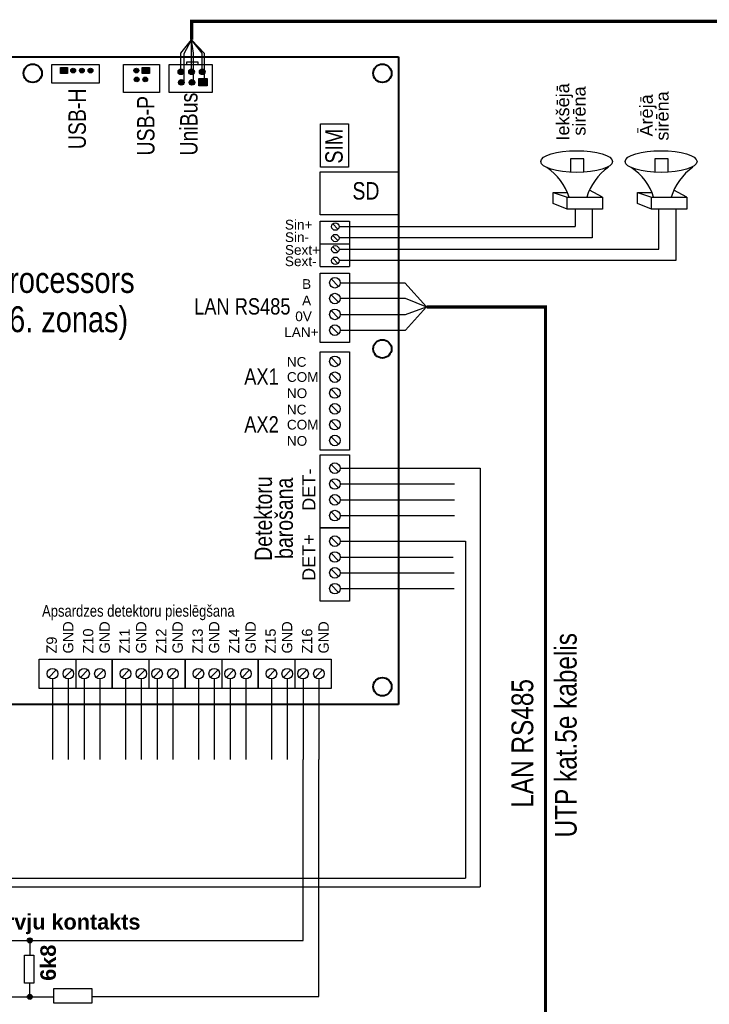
# Model space of a CAD drawing. Header units: millimetres. Extents: x -1662057 to -197461, y -941126 to 63888.
# Tile 6 of 209: x -1615233 to -1606341, y -862060 to -849375. Entities that reach past the tile are written whole.
import ezdxf

# ---------------------------------------------------------------- set-up
doc = ezdxf.new("R2010")
doc.units = ezdxf.units.MM
doc.linetypes.add('DASHEDX2', pattern=[1.5, 1, -0.5])
doc.layers.add('ESS AS', color=5, linetype='CONTINUOUS')
doc.styles.add('ARIAL', font='arialbd.ttf')
doc.styles.add('LV', font='arial.ttf')

msp = doc.modelspace()

# ---------------------------------------------------------------- hatches: boundary and pattern name
at = {"layer": 'ESS AS', "linetype": 'Continuous'}
for points in [[(-1614707.79263, -849991.15972), (-1614615.82111, -849991.15972), (-1614615.82111, -850068.10867), (-1614707.79263, -850068.10867)], [(-1613652.45443, -849991.15972), (-1613560.48292, -849991.15972), (-1613560.48292, -850068.10867), (-1613652.45443, -850068.10867)], [(-1612924.73938, -850134.4797), (-1612814.37356, -850134.4797), (-1612814.37356, -850226.81844), (-1612924.73938, -850226.81844)]]:
    msp.add_hatch(color=0, dxfattribs=at).paths.add_polyline_path(points)
h = msp.add_hatch(color=250, dxfattribs=at)
edge = h.paths.add_edge_path()
edge.add_arc((-1614543.09457, -850030.79894), 30.71433, 0, 360)
h = msp.add_hatch(color=250, dxfattribs=at)
edge = h.paths.add_edge_path()
edge.add_arc((-1614430.68737, -850030.79894), 30.71433, 0, 360)
h = msp.add_hatch(color=250, dxfattribs=at)
edge = h.paths.add_edge_path()
edge.add_arc((-1614320.18562, -850030.79894), 30.71433, 0, 360)
h = msp.add_hatch(color=250, dxfattribs=at)
edge = h.paths.add_edge_path()
edge.add_arc((-1613728.9006, -850030.79894), 30.71433, 0, 360)
h = msp.add_hatch(color=250, dxfattribs=at)
edge = h.paths.add_edge_path()
edge.add_arc((-1613154.32976, -850046.09253), 36.8572, 0, 360)
h = msp.add_hatch(color=250, dxfattribs=at)
edge = h.paths.add_edge_path()
edge.add_arc((-1613016.47478, -850046.09253), 36.8572, 0, 360)
h = msp.add_hatch(color=250, dxfattribs=at)
edge = h.paths.add_edge_path()
edge.add_arc((-1612878.6198, -850046.09253), 36.8572, 0, 360)
h = msp.add_hatch(color=250, dxfattribs=at)
edge = h.paths.add_edge_path()
edge.add_arc((-1613724.5232, -850144.68705), 30.71433, 0, 360)
h = msp.add_hatch(color=250, dxfattribs=at)
edge = h.paths.add_edge_path()
edge.add_arc((-1613614.02145, -850144.68705), 30.71433, 0, 360)
h = msp.add_hatch(color=250, dxfattribs=at)
edge = h.paths.add_edge_path()
edge.add_arc((-1613149.07687, -850182.75826), 36.8572, 0, 360)
h = msp.add_hatch(color=250, dxfattribs=at)
edge = h.paths.add_edge_path()
edge.add_arc((-1613011.2219, -850182.75826), 36.8572, 0, 360)
at = {"layer": 'ESS AS', "ltscale": 10}
h = msp.add_hatch(color=0, dxfattribs=at)
edge = h.paths.add_edge_path()
edge.add_arc((-1615101.78107, -861235.62879), 32.66128, 0, 360)
h = msp.add_hatch(color=0, dxfattribs=at)
edge = h.paths.add_edge_path()
edge.add_arc((-1615101.78107, -861962.80608), 32.66128, 0, 360)

# ---------------------------------------------------------------- linework, layer by layer
at = {"layer": 'ESS AS', "color": 0, "linetype": 'Continuous', "lineweight": 40}
for p, q in [((-1619781.98267, -849852.74351), (-1610348.11996, -849852.74351)), ((-1610348.11996, -849852.74351), (-1610348.11996, -858198.15824)), ((-1610348.11996, -858198.15824), (-1619781.98267, -858198.15824))]:
    msp.add_line(p, q, dxfattribs=at)
at = {"layer": 'ESS AS', "color": 0, "linetype": 'Continuous'}
for p, q in [((-1613892.67519, -849954.331), (-1613428.48547, -849954.331)), ((-1613892.67519, -850311.43823), (-1613892.67519, -849954.331)), ((-1613428.48547, -849954.331), (-1613428.48547, -850311.43823)), ((-1613306.20046, -849954.331), (-1612749.17279, -849954.331)), ((-1613306.20046, -850313.46088), (-1613306.20046, -849954.331)), ((-1612749.17279, -849954.331), (-1612749.17279, -850313.46088)), ((-1613428.48547, -850311.43823), (-1613892.67519, -850311.43823)), ((-1612749.17279, -850313.46088), (-1613306.20046, -850313.46088)), ((-1611352.29518, -851276.19272), (-1611352.29518, -850719.16505)), ((-1611352.29518, -850719.16505), (-1610993.1653, -850719.16505)), ((-1610993.1653, -850719.16505), (-1610993.1653, -851276.19272)), ((-1608131.83572, -851169.72118), (-1608131.83572, -851342.44955)), ((-1607958.93563, -851169.72118), (-1608131.83572, -851169.72118)), ((-1607958.93563, -851338.33694), (-1607958.93563, -851169.72118)), ((-1607042.99531, -851169.72118), (-1607042.99531, -851342.44955)), ((-1606870.09522, -851169.72118), (-1607042.99531, -851169.72118)), ((-1606870.09522, -851338.33694), (-1606870.09522, -851169.72118)), ((-1610993.1653, -851276.19272), (-1611352.29518, -851276.19272)), ((-1608354.1357, -851601.5421), (-1608169.77005, -851601.5421)), ((-1608354.1357, -851601.5421), (-1608173.00241, -851663.23083)), ((-1608354.1357, -851741.36987), (-1608354.1357, -851601.5421)), ((-1607720.16897, -851663.23083), (-1607885.46859, -851573.40273)), ((-1607265.29529, -851601.5421), (-1607080.92964, -851601.5421)), ((-1607265.29529, -851601.5421), (-1607084.162, -851663.23083)), ((-1607265.29529, -851741.36987), (-1607265.29529, -851601.5421)), ((-1606631.32856, -851663.23083), (-1606796.62818, -851573.40273)), ((-1608173.00241, -851815.39629), (-1608354.1357, -851741.36987)), ((-1607084.162, -851815.39629), (-1607265.29529, -851741.36987)), ((-1611358.58643, -852555.00113), (-1611358.58643, -851970.44336)), ((-1611358.58643, -851970.44336), (-1610981.94771, -851970.44336)), ((-1610981.94771, -851970.44336), (-1610981.94771, -852555.00113)), ((-1611579.1269, -861235.62879), (-1611579.1269, -858906.70064)), ((-1611375.24339, -861957.75114), (-1611375.24339, -858906.70064)), ((-1613913.25874, -861235.62879), (-1611579.1269, -861235.62879)), ((-1613917.51303, -861957.75114), (-1611375.24339, -861957.75114))]:
    msp.add_line(p, q, dxfattribs=at)
at = {"layer": 'ESS AS', "color": 0, "linetype": 'Continuous', "ltscale": 10}
for p, q in [((-1608070.52881, -851815.39629), (-1608070.52881, -852041.0017)), ((-1607852.1814, -851815.39629), (-1607852.1814, -852185.94663)), ((-1606993.24197, -852333.28059), (-1606993.24197, -851815.39629)), ((-1606774.22476, -851815.39629), (-1606774.22476, -852478.22551)), ((-1611115.43257, -852041.0017), (-1608473.63276, -852041.0017)), ((-1608649.28581, -852041.0017), (-1608070.52881, -852041.0017)), ((-1607852.1814, -852185.94663), (-1611115.02896, -852185.94663)), ((-1611358.58643, -852262.72224), (-1610981.94771, -852262.72224)), ((-1611115.43257, -852333.28059), (-1606993.24197, -852333.28059)), ((-1606774.22476, -852478.22551), (-1611115.02896, -852478.22551)), ((-1611358.58643, -852555.00113), (-1610981.94771, -852555.00113)), ((-1614509.30624, -857613.86063), (-1614509.30624, -857990.49935)), ((-1613568.30532, -857613.86063), (-1613568.30532, -857990.49935)), ((-1612627.3044, -857613.86063), (-1612627.3044, -857990.49935)), ((-1611686.30348, -857613.86063), (-1611686.30348, -857990.49935)), ((-1618252.55548, -860435.27506), (-1609485.24281, -860435.27506)), ((-1617924.63809, -860547.25755), (-1609295.25564, -860547.25755))]:
    msp.add_line(p, q, dxfattribs=at)
at = {"layer": 'ESS AS', "color": 0, "linetype": 'Continuous', "ltscale": 50}
for p, q in [((-1611100.59952, -855152.48534), (-1609295.25564, -855152.48534)), ((-1609295.25564, -855152.48534), (-1609295.25564, -860547.25755)), ((-1611100.59952, -855356.36885), (-1609624.48013, -855356.36885)), ((-1611100.59952, -855356.36885), (-1609624.48013, -855356.36885)), ((-1611100.59952, -855560.25235), (-1609624.48013, -855560.25235)), ((-1611100.59952, -855560.25235), (-1609624.48013, -855560.25235)), ((-1611100.59952, -855764.13586), (-1609624.48013, -855764.13586)), ((-1611100.59952, -855764.13586), (-1609624.48013, -855764.13586)), ((-1611100.59952, -856093.48626), (-1609485.24281, -856093.48626)), ((-1609485.24281, -856093.48626), (-1609485.24281, -860435.27506)), ((-1611100.59952, -856297.36977), (-1609643.18905, -856297.36977))]:
    msp.add_line(p, q, dxfattribs=at)
at = {"layer": 'ESS AS', "color": 0, "ltscale": 10}
for p, q in [((-1615514.06757, -861235.62879), (-1613913.25874, -861235.62879)), ((-1615101.78107, -861235.62879), (-1615101.78107, -861427.22757)), ((-1615169.838, -861427.22757), (-1615049.48468, -861427.22757)), ((-1615169.838, -861788.18062), (-1615169.838, -861427.22757)), ((-1615049.48468, -861427.22757), (-1615049.48468, -861788.18062)), ((-1615049.48468, -861788.18062), (-1615169.838, -861788.18062)), ((-1615101.78107, -861962.80608), (-1615101.78107, -861788.18062)), ((-1614790.88711, -862044.35394), (-1614790.88711, -861857.57913)), ((-1614790.88711, -861857.57913), (-1614301.81376, -861857.57913)), ((-1614790.88711, -861857.57913), (-1614301.81376, -861857.57913)), ((-1614301.81376, -861857.57913), (-1614301.81376, -862044.35394)), ((-1615519.03665, -861962.80608), (-1614790.88711, -861962.80608)), ((-1614301.81376, -861957.75114), (-1613917.51303, -861957.75114)), ((-1614301.81376, -862044.35394), (-1614790.88711, -862044.35394))]:
    msp.add_line(p, q, dxfattribs=at)
at = {"layer": 'ESS AS', "color": 5, "linetype": 'Continuous', "const_width": 42.10832}
for points in [[(-1613016.47478, -849632.90756), (-1613016.47478, -849396.54448), (-1609129.61481, -849396.54448)], [(-1609129.61481, -849396.54448), (-1606292.17704, -849396.54448), (-1606087.11792, -849396.54448), (-1606087.11792, -851240.91272), (-1605125.35033, -851240.91272)]]:
    msp.add_lwpolyline(points, dxfattribs=at)
at = {"layer": 'ESS AS', "color": 5, "linetype": 'Continuous'}
for points in [[(-1613154.32976, -850009.23533), (-1613154.32976, -849807.19343), (-1613016.47478, -849632.90756)], [(-1613112.21968, -850182.75826), (-1613112.21968, -849811.39975), (-1613016.47478, -849632.90756)], [(-1613016.47478, -850009.23533), (-1613016.47478, -849632.90756)], [(-1612878.6198, -850009.23533), (-1612878.6198, -849805.40817), (-1613016.47478, -849632.90756)], [(-1612849.56525, -850134.4797), (-1612849.56525, -849810.18196), (-1613016.47478, -849632.90756)], [(-1612990.09511, -850152.55706), (-1612990.09511, -849808.26663), (-1613016.47478, -849632.90756)]]:
    msp.add_lwpolyline(points, dxfattribs=at)
at = {"layer": 'ESS AS', "color": 0, "linetype": 'Continuous'}
for points in [[(-1614816.65577, -849954.331), (-1614210.08417, -849954.331), (-1614210.08417, -850192.40249), (-1614816.65577, -850192.40249)], [(-1613081.34604, -849954.331), (-1612930.95999, -849954.331), (-1612930.95999, -849921.37727), (-1613081.34604, -849921.37727)], [(-1614707.79263, -849991.15972), (-1614615.82111, -849991.15972), (-1614615.82111, -850068.10867), (-1614707.79263, -850068.10867)], [(-1613652.45443, -849991.15972), (-1613560.48292, -849991.15972), (-1613560.48292, -850068.10867), (-1613652.45443, -850068.10867)], [(-1612924.73938, -850134.4797), (-1612814.37356, -850134.4797), (-1612814.37356, -850226.81844), (-1612924.73938, -850226.81844)], [(-1611358.58643, -851335.6265), (-1610348.11996, -851335.6265), (-1610348.11996, -851887.77166), (-1611358.58643, -851887.77166)], [(-1607720.16897, -851815.39629), (-1608173.00241, -851815.39629), (-1608173.00241, -851663.23083), (-1607720.16897, -851663.23083)], [(-1606631.32856, -851815.39629), (-1607084.162, -851815.39629), (-1607084.162, -851663.23083), (-1606631.32856, -851663.23083)], [(-1611358.58643, -852640.42957), (-1610981.94771, -852640.42957), (-1610981.94771, -853535.05309), (-1611358.58643, -853535.05309)], [(-1611358.58643, -853653.72327), (-1610981.94771, -853653.72327), (-1610981.94771, -854921.56372), (-1611358.58643, -854921.56372)], [(-1611358.58643, -854982.57531), (-1610981.94771, -854982.57531), (-1610981.94771, -855923.57623), (-1611358.58643, -855923.57623)], [(-1611358.58643, -854982.57531), (-1610981.94771, -854982.57531), (-1610981.94771, -855923.57623), (-1611358.58643, -855923.57623)], [(-1611358.58643, -855923.57623), (-1610981.94771, -855923.57623), (-1610981.94771, -856864.57715), (-1611358.58643, -856864.57715)], [(-1611358.58643, -855923.57623), (-1610981.94771, -855923.57623), (-1610981.94771, -856864.57715), (-1611358.58643, -856864.57715)], [(-1614979.8067, -857990.49935), (-1614979.8067, -857613.86063), (-1614038.80578, -857613.86063), (-1614038.80578, -857990.49935)], [(-1614979.8067, -857990.49935), (-1614979.8067, -857613.86063), (-1614038.80578, -857613.86063), (-1614038.80578, -857990.49935)], [(-1614038.80578, -857990.49935), (-1614038.80578, -857613.86063), (-1613097.80486, -857613.86063), (-1613097.80486, -857990.49935)], [(-1614038.80578, -857990.49935), (-1614038.80578, -857613.86063), (-1613097.80486, -857613.86063), (-1613097.80486, -857990.49935)], [(-1613097.80486, -857990.49935), (-1613097.80486, -857613.86063), (-1612156.80394, -857613.86063), (-1612156.80394, -857990.49935)], [(-1613097.80486, -857990.49935), (-1613097.80486, -857613.86063), (-1612156.80394, -857613.86063), (-1612156.80394, -857990.49935)], [(-1612156.80394, -857990.49935), (-1612156.80394, -857613.86063), (-1611215.80302, -857613.86063), (-1611215.80302, -857990.49935)], [(-1612156.80394, -857990.49935), (-1612156.80394, -857613.86063), (-1611215.80302, -857613.86063), (-1611215.80302, -857990.49935)]]:
    msp.add_lwpolyline(points, close=True, dxfattribs=at)
for points in [[(-1611129.4161, -852074.74663), (-1611196.86551, -852007.25678)], [(-1611129.4161, -852074.74663), (-1611196.86551, -852007.25678)], [(-1611129.4161, -852222.05355), (-1611196.86551, -852154.5637)], [(-1611129.4161, -852222.05355), (-1611196.86551, -852154.5637)], [(-1611129.4161, -852367.02552), (-1611196.86551, -852299.53566)], [(-1611129.4161, -852367.02552), (-1611196.86551, -852299.53566)], [(-1611129.4161, -852514.33244), (-1611196.86551, -852446.84258)], [(-1611129.4161, -852514.33244), (-1611196.86551, -852446.84258)], [(-1611120.57599, -852812.16924), (-1611216.93229, -852715.75516)], [(-1611120.57599, -852812.16924), (-1611216.93229, -852715.75516)], [(-1611120.57599, -853016.05274), (-1611216.93229, -852919.63867)], [(-1611120.57599, -853016.05274), (-1611216.93229, -852919.63867)], [(-1611120.57599, -853219.93625), (-1611216.93229, -853123.52217)], [(-1611120.57599, -853219.93625), (-1611216.93229, -853123.52217)], [(-1611120.57599, -853423.81975), (-1611216.93229, -853327.40568)], [(-1611120.57599, -853423.81975), (-1611216.93229, -853327.40568)], [(-1611120.57599, -853825.46294), (-1611216.93229, -853729.04887)], [(-1611120.57599, -853825.46294), (-1611216.93229, -853729.04887)], [(-1611120.57599, -854029.34645), (-1611216.93229, -853932.93237)], [(-1611120.57599, -854029.34645), (-1611216.93229, -853932.93237)], [(-1611120.57599, -854233.22996), (-1611216.93229, -854136.81588)], [(-1611120.57599, -854233.22996), (-1611216.93229, -854136.81588)], [(-1611120.57599, -854437.11346), (-1611216.93229, -854340.69939)], [(-1611120.57599, -854437.11346), (-1611216.93229, -854340.69939)], [(-1611120.57599, -854640.99697), (-1611216.93229, -854544.58289)], [(-1611120.57599, -854640.99697), (-1611216.93229, -854544.58289)], [(-1611120.57599, -854844.88047), (-1611216.93229, -854748.4664)], [(-1611120.57599, -854844.88047), (-1611216.93229, -854748.4664)], [(-1611120.57599, -855200.69238), (-1611216.93229, -855104.2783)], [(-1611120.57599, -855200.69238), (-1611216.93229, -855104.2783)], [(-1611120.57599, -855404.57589), (-1611216.93229, -855308.16181)], [(-1611120.57599, -855404.57589), (-1611216.93229, -855308.16181)], [(-1611120.57599, -855608.45939), (-1611216.93229, -855512.04532)], [(-1611120.57599, -855608.45939), (-1611216.93229, -855512.04532)], [(-1611120.57599, -855812.3429), (-1611216.93229, -855715.92882)], [(-1611120.57599, -855812.3429), (-1611216.93229, -855715.92882)], [(-1611120.57599, -856141.6933), (-1611216.93229, -856045.27922)], [(-1611120.57599, -856141.6933), (-1611216.93229, -856045.27922)], [(-1611120.57599, -856345.57681), (-1611216.93229, -856249.16273)], [(-1611120.57599, -856345.57681), (-1611216.93229, -856249.16273)], [(-1611120.57599, -856549.46031), (-1611216.93229, -856453.04624)], [(-1611120.57599, -856549.46031), (-1611216.93229, -856453.04624)], [(-1611120.57599, -856753.34382), (-1611216.93229, -856656.92974)], [(-1611120.57599, -856753.34382), (-1611216.93229, -856656.92974)], [(-1614761.68964, -857752.48891), (-1614858.10371, -857848.84521)], [(-1614761.68964, -857752.48891), (-1614858.10371, -857848.84521)], [(-1614557.80613, -857752.48891), (-1614654.22021, -857848.84521)], [(-1614557.80613, -857752.48891), (-1614654.22021, -857848.84521)], [(-1614353.92262, -857752.48891), (-1614450.3367, -857848.84521)], [(-1614353.92262, -857752.48891), (-1614450.3367, -857848.84521)], [(-1614150.03912, -857752.48891), (-1614246.45319, -857848.84521)], [(-1614150.03912, -857752.48891), (-1614246.45319, -857848.84521)], [(-1613820.68871, -857752.48891), (-1613917.10279, -857848.84521)], [(-1613820.68871, -857752.48891), (-1613917.10279, -857848.84521)], [(-1613616.80521, -857752.48891), (-1613713.21928, -857848.84521)], [(-1613616.80521, -857752.48891), (-1613713.21928, -857848.84521)], [(-1613412.9217, -857752.48891), (-1613509.33578, -857848.84521)], [(-1613412.9217, -857752.48891), (-1613509.33578, -857848.84521)], [(-1613209.0382, -857752.48891), (-1613305.45227, -857848.84521)], [(-1613209.0382, -857752.48891), (-1613305.45227, -857848.84521)], [(-1612879.68779, -857752.48891), (-1612976.10187, -857848.84521)], [(-1612879.68779, -857752.48891), (-1612976.10187, -857848.84521)], [(-1612675.80429, -857752.48891), (-1612772.21836, -857848.84521)], [(-1612675.80429, -857752.48891), (-1612772.21836, -857848.84521)], [(-1612471.92078, -857752.48891), (-1612568.33486, -857848.84521)], [(-1612471.92078, -857752.48891), (-1612568.33486, -857848.84521)], [(-1612268.03728, -857752.48891), (-1612364.45135, -857848.84521)], [(-1612268.03728, -857752.48891), (-1612364.45135, -857848.84521)], [(-1611938.68687, -857752.48891), (-1612035.10095, -857848.84521)], [(-1611938.68687, -857752.48891), (-1612035.10095, -857848.84521)], [(-1611734.80337, -857752.48891), (-1611831.21744, -857848.84521)], [(-1611734.80337, -857752.48891), (-1611831.21744, -857848.84521)], [(-1611530.91986, -857752.48891), (-1611627.33394, -857848.84521)], [(-1611530.91986, -857752.48891), (-1611627.33394, -857848.84521)], [(-1611327.03636, -857752.48891), (-1611423.45043, -857848.84521)], [(-1611327.03636, -857752.48891), (-1611423.45043, -857848.84521)]]:
    msp.add_lwpolyline(points, dxfattribs=at)
at = {"layer": 'ESS AS', "color": 6, "linetype": 'Continuous'}
for points in [[(-1611100.59952, -852763.9622), (-1610266.21587, -852763.9622), (-1609986.76117, -853075.72118)], [(-1611100.81138, -852962.47601), (-1610262.26216, -852962.47601), (-1609986.76117, -853075.72118)], [(-1611100.59952, -853171.72921), (-1610260.28492, -853171.72921), (-1609986.76117, -853075.72118)], [(-1611100.59952, -853375.61272), (-1610260.28492, -853375.61272), (-1609986.76117, -853075.72118)]]:
    msp.add_lwpolyline(points, dxfattribs=at)
at = {"layer": 'ESS AS', "color": 6, "linetype": 'DASHEDX2', "ltscale": 150}
msp.add_lwpolyline([(-1609986.76117, -853075.72118, 42.10832, 42.10832, 0), (-1608452.26113, -853075.72118, 40.5, 40.5, 0), (-1608452.26113, -869871.33922, 40.5, 40.5, 0), (-1607868.31867, -869871.33922, 40.5, 40.5, 0)], format="xyseb", dxfattribs=at)
at = {"layer": 'ESS AS', "color": 0, "linetype": 'Continuous', "ltscale": 50}
for points in [[(-1611100.59952, -855152.48534), (-1609632.0362, -855152.48534)], [(-1611100.59952, -856501.25327), (-1609632.0362, -856501.25327)], [(-1611100.59952, -856501.25327), (-1609632.0362, -856501.25327)], [(-1611100.59952, -856705.13678), (-1609632.0362, -856705.13678)], [(-1611100.59952, -856705.13678), (-1609632.0362, -856705.13678)], [(-1614809.89667, -857868.82169), (-1614809.89667, -858906.70064)], [(-1614809.89667, -857868.82169), (-1614809.89667, -858906.70064)], [(-1614606.01317, -857868.82169), (-1614606.01317, -858906.70064)], [(-1614606.01317, -857868.82169), (-1614606.01317, -858906.70064)], [(-1614402.12966, -857868.82169), (-1614402.12966, -858906.70064)], [(-1614402.12966, -857868.82169), (-1614402.12966, -858906.70064)], [(-1614198.24616, -857868.82169), (-1614198.24616, -858906.70064)], [(-1614198.24616, -857868.82169), (-1614198.24616, -858906.70064)], [(-1613868.89575, -857868.82169), (-1613868.89575, -858906.70064)], [(-1613868.89575, -857868.82169), (-1613868.89575, -858906.70064)], [(-1613665.01225, -857868.82169), (-1613665.01225, -858906.70064)], [(-1613665.01225, -857868.82169), (-1613665.01225, -858906.70064)], [(-1613461.12874, -857868.82169), (-1613461.12874, -858906.70064)], [(-1613461.12874, -857868.82169), (-1613461.12874, -858906.70064)], [(-1613257.24524, -857868.82169), (-1613257.24524, -858906.70064)], [(-1613257.24524, -857868.82169), (-1613257.24524, -858906.70064)], [(-1612927.89483, -857868.82169), (-1612927.89483, -858906.70064)], [(-1612927.89483, -857868.82169), (-1612927.89483, -858906.70064)], [(-1612724.01133, -857868.82169), (-1612724.01133, -858906.70064)], [(-1612724.01133, -857868.82169), (-1612724.01133, -858906.70064)], [(-1612520.12782, -857868.82169), (-1612520.12782, -858906.70064)], [(-1612520.12782, -857868.82169), (-1612520.12782, -858906.70064)], [(-1612316.24432, -857868.82169), (-1612316.24432, -858906.70064)], [(-1612316.24432, -857868.82169), (-1612316.24432, -858906.70064)], [(-1611986.89391, -857868.82169), (-1611986.89391, -858906.70064)], [(-1611986.89391, -857868.82169), (-1611986.89391, -858906.70064)], [(-1611783.01041, -857868.82169), (-1611783.01041, -858906.70064)], [(-1611783.01041, -857868.82169), (-1611783.01041, -858906.70064)], [(-1611579.1269, -857868.82169), (-1611579.1269, -858906.70064)], [(-1611579.1269, -857868.82169), (-1611579.1269, -858906.70064)], [(-1611375.24339, -857868.82169), (-1611375.24339, -858906.70064)], [(-1611375.24339, -857868.82169), (-1611375.24339, -858906.70064)]]:
    msp.add_lwpolyline(points, dxfattribs=at)
at = {"layer": 'ESS AS', "color": 0, "linetype": 'Continuous', "lineweight": 40}
for centre in [(-1615065.05131, -850065.53764), (-1610556.25388, -850065.53764), (-1610556.25388, -853615.92036), (-1610556.25388, -857968.40315)]:
    msp.add_circle(centre, 118.27407, dxfattribs=at)
at = {"layer": 'ESS AS', "color": 250, "linetype": 'Continuous'}
for centre, radius in [((-1614543.09457, -850030.79894), 30.71433), ((-1614430.68737, -850030.79894), 30.71433), ((-1614320.18562, -850030.79894), 30.71433), ((-1613728.9006, -850030.79894), 30.71433), ((-1613154.32976, -850046.09253), 36.8572), ((-1613016.47478, -850046.09253), 36.8572), ((-1612878.6198, -850046.09253), 36.8572), ((-1613724.5232, -850144.68705), 30.71433), ((-1613614.02145, -850144.68705), 30.71433), ((-1613149.07687, -850182.75826), 36.8572), ((-1613011.2219, -850182.75826), 36.8572)]:
    msp.add_circle(centre, radius, dxfattribs=at)
at = {"layer": 'ESS AS', "color": 0, "linetype": 'Continuous'}
for centre, radius in [((-1611163.1408, -852041.0017), 47.70824), ((-1611163.1408, -852041.0017), 47.70824), ((-1611163.1408, -852188.30862), 47.70824), ((-1611163.1408, -852188.30862), 47.70824), ((-1611163.1408, -852333.28059), 47.70824), ((-1611163.1408, -852333.28059), 47.70824), ((-1611163.1408, -852480.58751), 47.70824), ((-1611163.1408, -852480.58751), 47.70824), ((-1611168.75414, -852763.9622), 68.15462), ((-1611168.75414, -852763.9622), 68.15462), ((-1611168.75414, -852967.84571), 68.15462), ((-1611168.75414, -852967.84571), 68.15462), ((-1611168.75414, -853171.72921), 68.15462), ((-1611168.75414, -853171.72921), 68.15462), ((-1611168.75414, -853375.61272), 68.15462), ((-1611168.75414, -853375.61272), 68.15462), ((-1611168.75414, -853777.25591), 68.15462), ((-1611168.75414, -853777.25591), 68.15462), ((-1611168.75414, -853981.13941), 68.15462), ((-1611168.75414, -853981.13941), 68.15462), ((-1611168.75414, -854185.02292), 68.15462), ((-1611168.75414, -854185.02292), 68.15462), ((-1611168.75414, -854388.90642), 68.15462), ((-1611168.75414, -854388.90642), 68.15462), ((-1611168.75414, -854592.78993), 68.15462), ((-1611168.75414, -854592.78993), 68.15462), ((-1611168.75414, -854796.67343), 68.15462), ((-1611168.75414, -854796.67343), 68.15462), ((-1611168.75414, -855152.48534), 68.15462), ((-1611168.75414, -855152.48534), 68.15462), ((-1611168.75414, -855356.36885), 68.15462), ((-1611168.75414, -855356.36885), 68.15462), ((-1611168.75414, -855560.25235), 68.15462), ((-1611168.75414, -855560.25235), 68.15462), ((-1611168.75414, -855764.13586), 68.15462), ((-1611168.75414, -855764.13586), 68.15462), ((-1611168.75414, -856093.48626), 68.15462), ((-1611168.75414, -856093.48626), 68.15462), ((-1611168.75414, -856297.36977), 68.15462), ((-1611168.75414, -856297.36977), 68.15462), ((-1611168.75414, -856501.25327), 68.15462), ((-1611168.75414, -856501.25327), 68.15462), ((-1611168.75414, -856705.13678), 68.15462), ((-1611168.75414, -856705.13678), 68.15462), ((-1614809.89667, -857800.66706), 68.15462), ((-1614809.89667, -857800.66706), 68.15462), ((-1614606.01317, -857800.66706), 68.15462), ((-1614606.01317, -857800.66706), 68.15462), ((-1614402.12966, -857800.66706), 68.15462), ((-1614402.12966, -857800.66706), 68.15462), ((-1614198.24616, -857800.66706), 68.15462), ((-1614198.24616, -857800.66706), 68.15462), ((-1613868.89575, -857800.66706), 68.15462), ((-1613868.89575, -857800.66706), 68.15462), ((-1613665.01225, -857800.66706), 68.15462), ((-1613665.01225, -857800.66706), 68.15462), ((-1613461.12874, -857800.66706), 68.15462), ((-1613461.12874, -857800.66706), 68.15462), ((-1613257.24524, -857800.66706), 68.15462), ((-1613257.24524, -857800.66706), 68.15462), ((-1612927.89483, -857800.66706), 68.15462), ((-1612927.89483, -857800.66706), 68.15462), ((-1612724.01133, -857800.66706), 68.15462), ((-1612724.01133, -857800.66706), 68.15462), ((-1612520.12782, -857800.66706), 68.15462), ((-1612520.12782, -857800.66706), 68.15462), ((-1612316.24432, -857800.66706), 68.15462), ((-1612316.24432, -857800.66706), 68.15462), ((-1611986.89391, -857800.66706), 68.15462), ((-1611986.89391, -857800.66706), 68.15462), ((-1611783.01041, -857800.66706), 68.15462), ((-1611783.01041, -857800.66706), 68.15462), ((-1611579.1269, -857800.66706), 68.15462), ((-1611579.1269, -857800.66706), 68.15462), ((-1611375.24339, -857800.66706), 68.15462), ((-1611375.24339, -857800.66706), 68.15462)]:
    msp.add_circle(centre, radius, dxfattribs=at)
at = {"layer": 'ESS AS', "color": 0, "ltscale": 10}
for centre in [(-1615101.78107, -861235.62879), (-1615101.78107, -861962.80608)]:
    msp.add_circle(centre, 32.66128, dxfattribs=at)
at = {"layer": 'ESS AS', "color": 0, "linetype": 'Continuous'}
for centre, radius, start, end in [((-1608812.60903, -851863.95079), 693.96816, 16.812168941, 57.179203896), ((-1607226.97049, -851871.79072), 725.53728, 124.887343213, 163.294301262), ((-1607723.76862, -851863.95079), 693.96816, 16.812168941, 57.179203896), ((-1606138.13008, -851871.79072), 725.53728, 124.887343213, 163.294301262)]:
    msp.add_arc(centre, radius, start, end, dxfattribs=at)
for centre in [(-1608051.56064, -851202.62185), (-1606962.72023, -851202.62185)]:
    msp.add_ellipse(centre, major_axis=(463.12508, 0), ratio=0.3019221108, dxfattribs=at)

# ---------------------------------------------------------------- texts
at = {"layer": 'ESS AS', "color": 0, "linetype": 'Continuous', "style": 'LV'}
for s, height, p in [('Iekšējā', 166.936974, (-1608147.26396, -850932.71102)), ('sirēna ', 166.936974, (-1607936.01015, -850869.78969)), ('sirēna', 166.936974, (-1606865.35328, -850932.71102)), ('Ārējā', 166.936974, (-1607069.76008, -850880.55726)), ('DET-', 166.936974, (-1611420.95078, -855701.99518)), ('DET+', 166.936974, (-1611420.95078, -856605.83037)), ('GND', 133.54958, (-1614541.29184, -857540.20869)), ('GND', 133.54958, (-1614070.79138, -857540.20869)), ('GND', 133.54958, (-1613600.29092, -857540.20869)), ('GND', 133.54958, (-1613129.79046, -857540.20869)), ('GND', 133.54958, (-1612659.29, -857540.20869)), ('GND', 133.54958, (-1612188.78954, -857540.20869)), ('GND', 133.54958, (-1611718.28908, -857540.20869)), ('GND', 133.54958, (-1611247.78862, -857540.20869)), ('Z10', 133.54958, (-1614283.60687, -857540.20869)), ('Z11', 133.54958, (-1613813.10641, -857540.20869)), ('Z12', 133.54958, (-1613342.60595, -857540.20869)), ('Z13', 133.54958, (-1612872.10549, -857540.20869)), ('Z14', 133.54958, (-1612401.60503, -857540.20869)), ('Z15', 133.54958, (-1611931.10457, -857540.20869)), ('Z16', 133.54958, (-1611460.60411, -857540.20869)), ('Z9', 133.54958, (-1614754.10733, -857540.20869))]:
    msp.add_text(s, height=height, rotation=90, dxfattribs=at).set_placement(p)
at = {"layer": 'ESS AS', "color": 0, "linetype": 'Continuous', "style": 'LV', "width": 0.8}
for s, p in [('USB-H', (-1614379.9087, -851043.24781)), ('UniBus', (-1612940.24812, -851125.51624)), ('USB-P', (-1613494.73369, -851124.90226)), ('SIM', (-1611067.86465, -851228.45368)), (' barošana', (-1611710.39671, -856391.56334)), ('Detektoru ', (-1611979.7272, -856346.29365))]:
    msp.add_text(s, height=224.577701, rotation=90, dxfattribs=at).set_placement(p)
for s, height, p in [('SD', 224.577701, (-1610942.67768, -851692.46959)), ('LAN RS485', 210.541594, (-1612983.37491, -853174.06498)), ('AX1', 210.541594, (-1612337.17649, -854078.31942)), ('AX2', 210.541594, (-1612337.17649, -854693.73591)), ('Apsardzes detektoru pieslēgšana', 150.243277, (-1614944.64399, -857066.65331))]:
    msp.add_text(s, height=height, dxfattribs=at).set_placement(p)
at = {"layer": 'ESS AS', "color": 0, "linetype": 'Continuous', "style": 'LV'}
for s, height, p in [('Sin+', 125.202731, (-1611812.9408, -852078.60062)), ('Sin-', 125.202731, (-1611812.9408, -852239.57314)), ('Sext+', 125.202731, (-1611812.9408, -852403.82695)), ('Sext-', 125.202731, (-1611812.9408, -852550.27972)), ('B', 125.20273, (-1611591.40084, -852843.16832)), ('A', 125.20273, (-1611591.40084, -853055.45443)), ('0V', 125.202731, (-1611679.53205, -853259.66399)), ('LAN+', 125.202731, (-1611821.80908, -853463.16153)), ('NC', 125.202731, (-1611787.6469, -853847.03726)), ('COM', 125.202731, (-1611787.6469, -854041.13169)), ('NO', 125.202731, (-1611787.6469, -854250.00963)), ('NC', 125.202731, (-1611787.6469, -854461.2614)), ('COM', 125.202731, (-1611787.6469, -854655.35583)), ('NO', 125.202731, (-1611787.6469, -854864.23377))]:
    msp.add_text(s, height=height, dxfattribs=at).set_placement(p)
at = {"layer": 'ESS AS', "color": 0, "linetype": 'Continuous', "lineweight": 40, "style": 'LV', "width": 0.8}
for s, p in [('Centrālais processors', (-1617358.74874, -852894.93018)), ('Integrity (16. zonas)', (-1617131.66398, -853400.91015))]:
    msp.add_text(s, height=333.8739489, dxfattribs=at).set_placement(p)
at = {"layer": 'ESS AS', "color": 6, "linetype": 'Continuous', "style": 'LV', "width": 0.8}
for s, height, p in [('UTP kat.5e kabelis ', 280.7221257, (-1608051.62065, -859909.70327)), ('LAN RS485', 280.722126, (-1608610.88368, -859526.42645))]:
    msp.add_text(s, height=height, rotation=90, dxfattribs=at).set_placement(p)
at = {"layer": 'ESS AS', "color": 0, "style": 'ARIAL'}
msp.add_text('Durvju kontakts', height=199.6592298, dxfattribs=at).set_placement((-1615783.42059, -861096.0148))
msp.add_text('6k8', height=199.65923, rotation=90, dxfattribs=at).set_placement((-1614766.85956, -861756.79527))

doc.saveas('drawing.dxf')
